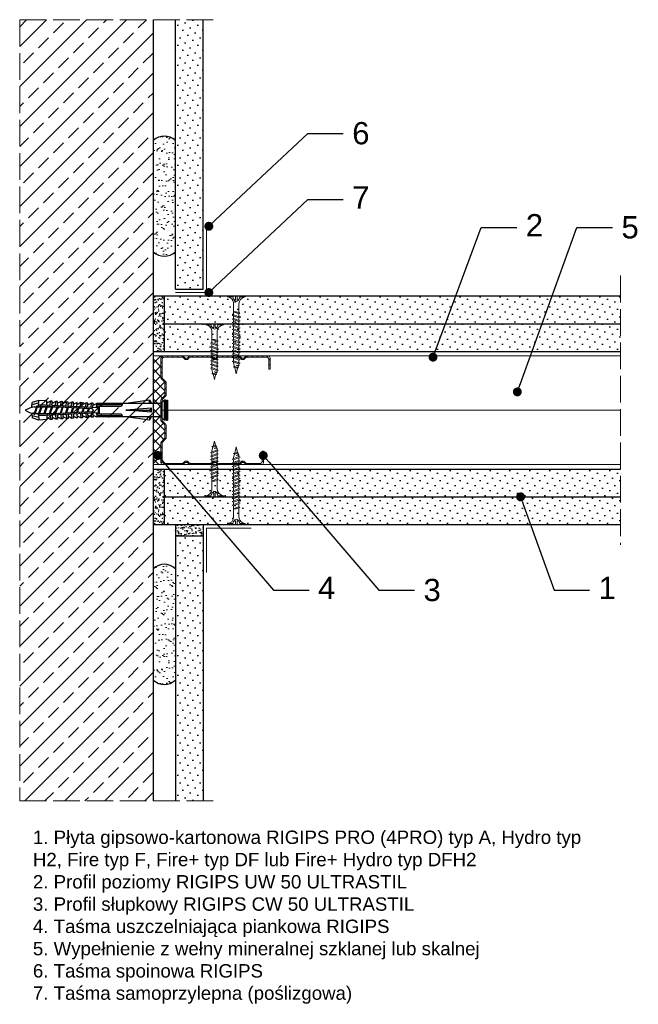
# Model space of a CAD drawing. Header units: millimetres. Extents: x 1525 to 3086, y 549 to 1600.
# Tile 1 of 6: x 1525 to 1803, y 553 to 995. Entities that reach past the tile are written whole.
import ezdxf
from ezdxf import colors
from ezdxf.entities.mleader import LeaderData, LeaderLine
from ezdxf.math import Vec2, Vec3

# ---------------------------------------------------------------- set-up
doc = ezdxf.new("R2010")
doc.units = ezdxf.units.MM
doc.linetypes.add('ACAD_ISO02W100', pattern=[15, 12, -3])
for name, color, linetype, lineweight in [('_ISOVER WELNA', 7, 'BATTING', 9), ('_RIGIPS AKCESORIA', 7, 'Continuous', 18), ('_RIGIPS G-K', 7, 'Continuous', 25), ('_RIGIPS PROFIL', 7, 'Continuous', 18), ('KRESKOWANIE', 7, 'Continuous', 9), ('OPISY', 7, 'Continuous', 9), ('PRZERYWANA', 7, 'ACAD_ISO02W100', 9)]:
    doc.layers.add(name, color=color, linetype=linetype, lineweight=lineweight)
doc.styles.get("Standard").update_dxf_attribs({"font": 'arial.ttf'})
doc.linetypes.add('BATTING', pattern='A,0.00254,-2.54,[134,ltypeshp.shx,S=2.54,R=0,X=-2.54,Y=0],-5.08,[134,ltypeshp.shx,S=2.54,R=180,X=2.54,Y=0],-2.54', length=10.16254)
pattern_1 = [(225, (0, -219.032), (1.122532, -3.367596), [0, -3.175])]
pattern_2 = [(225, (0, -220.832), (1.122532, -3.367596), [0, -3.175])]

# ---------------------------------------------------------------- blocks, each defined once
blk = doc.blocks.new('TN 25')
at = {"layer": '_RIGIPS AKCESORIA'}
for p, q in [((0, -0.84), (0, 7.16)), ((0, 7.16), (0.46, 7.16)), ((0.46, 4.78), (0, 4.78)), ((0.46, 7.16), (0.46, 4.78)), ((3.02, 4.46), (8.47, 4.46)), ((7.12, 4.46), (7.12, 3.18)), ((8.03, 2.01), (7.12, 4.46)), ((8.47, 4.46), (8.79, 5)), ((9.61, 1.51), (8.47, 4.46)), ((8.79, 5), (9.93, 2.01)), ((9, 4.46), (10.1, 4.46)), ((10.1, 4.46), (10.41, 5)), ((11.23, 1.51), (10.1, 4.46)), ((10.41, 5), (11.56, 2.01)), ((10.62, 4.46), (11.67, 4.46)), ((11.67, 4.46), (11.99, 5)), ((12.81, 1.51), (11.67, 4.46)), ((11.99, 5), (13.14, 2.01)), ((12.2, 4.46), (13.21, 4.46)), ((13.21, 4.46), (13.52, 5)), ((14.34, 1.51), (13.21, 4.46)), ((13.52, 5), (14.67, 2.01)), ((13.73, 4.46), (14.8, 4.46)), ((14.8, 4.46), (15.12, 5)), ((15.94, 1.51), (14.8, 4.46)), ((15.12, 5), (16.26, 2.01)), ((15.33, 4.46), (16.42, 4.46)), ((16.42, 4.46), (16.73, 5)), ((17.55, 1.51), (16.42, 4.46)), ((16.73, 5), (17.88, 2.01)), ((16.94, 4.46), (17.99, 4.46)), ((17.99, 4.46), (18.31, 5)), ((19.13, 1.51), (17.99, 4.46)), ((18.31, 5), (19.45, 2.01)), ((18.52, 4.46), (19.68, 4.46)), ((19.68, 4.46), (20, 5)), ((20.82, 1.51), (19.68, 4.46)), ((20, 5), (21.14, 2.01)), ((20.21, 4.46), (20.7, 4.46)), ((20.7, 4.46), (22.28, 3.98)), ((0, 3.5), (1.77, 3.5)), ((0, 2.83), (1.77, 2.83)), ((0.46, 1.64), (0, 1.64)), ((0.46, -0.84), (0.46, 1.64)), ((1.77, 3.5), (1.77, 4.2)), ((1.77, 2.83), (1.77, 2.18)), ((7.49, 2.01), (3.55, 2.01)), ((7.12, 3.18), (7.65, 1.53)), ((7.65, 1.53), (8.03, 2.01)), ((9.41, 2.01), (8.03, 2.01)), ((9.93, 2.01), (9.61, 1.51)), ((11.04, 2.01), (9.93, 2.01)), ((11.56, 2.01), (11.23, 1.51)), ((12.61, 2.01), (11.56, 2.01)), ((13.14, 2.01), (12.81, 1.51)), ((14.15, 2.01), (13.14, 2.01)), ((14.67, 2.01), (14.34, 1.51)), ((15.74, 2.01), (14.67, 2.01)), ((16.26, 2.01), (15.94, 1.51)), ((17.36, 2.01), (16.26, 2.01)), ((17.88, 2.01), (17.55, 1.51)), ((18.93, 2.01), (17.88, 2.01)), ((19.45, 2.01), (19.13, 1.51)), ((19.45, 2.01), (20.62, 2.01)), ((21.14, 2.01), (20.82, 1.51)), ((21.14, 2.01), (21.81, 2.12)), ((21.85, 1.83), (21.67, 3.28)), ((21.67, 3.28), (22.14, 2.4)), ((22.14, 2.4), (21.85, 1.83)), ((22.7, 2.36), (22.14, 2.4)), ((22.28, 3.98), (22.56, 4.37)), ((22.7, 2.36), (22.28, 3.98)), ((22.56, 4.37), (23.03, 2.71)), ((23.03, 2.71), (22.7, 2.36)), ((22.71, 3.85), (25, 3.24)), ((25, 3.24), (23.03, 2.71)), ((0, -0.84), (0.46, -0.84))]:
    blk.add_line(p, q, dxfattribs=at)
for centre, major_axis, ratio, start_param, end_param in [((3.09, 7.67), (0.17, 3.2), 0.826134, 1.773653, 3.180586), ((-0.04, 0.9), (0, 3.93), 0.848176, -0.720942, -0.151112), ((3.37, -1.57), (0.28, 3.57), 0.832181, 0.035984, 1.430787), ((-2.73, 15.91), (0, 14.76), 0.848176, 3.399396, 3.475072), ((0.59, 4.62), (0, 2.81), 0.848176, 3.475072, 3.862535), ((1.66, 3.18), (0, 0.895), 0.848176, -1.552777, -0.720942), ((1.66, 3.18), (0, 0.895), 0.848176, 3.862535, 4.730408)]:
    blk.add_ellipse(centre, major_axis=major_axis, ratio=ratio, start_param=start_param, end_param=end_param, dxfattribs=at)
blk = doc.blocks.new('TN 35')
at = {"layer": '_RIGIPS AKCESORIA'}
for p, q in [((0, -0.84), (0, 7.16)), ((0, 7.16), (0.46, 7.16)), ((0.46, 4.78), (0, 4.78)), ((0.46, 7.16), (0.46, 4.78)), ((3.02, 4.46), (8.47, 4.46)), ((7.12, 4.46), (7.12, 3.18)), ((8.03, 2.01), (7.12, 4.46)), ((8.47, 4.46), (8.79, 5)), ((9.61, 1.51), (8.47, 4.46)), ((8.79, 5), (9.93, 2.01)), ((9, 4.46), (10.1, 4.46)), ((10.1, 4.46), (10.41, 5)), ((11.23, 1.51), (10.1, 4.46)), ((10.41, 5), (11.56, 2.01)), ((10.62, 4.46), (11.67, 4.46)), ((11.67, 4.46), (11.99, 5)), ((12.81, 1.51), (11.67, 4.46)), ((11.99, 5), (13.14, 2.01)), ((12.2, 4.46), (13.21, 4.46)), ((13.21, 4.46), (13.52, 5)), ((14.34, 1.51), (13.21, 4.46)), ((13.52, 5), (14.67, 2.01)), ((13.73, 4.46), (14.8, 4.46)), ((14.8, 4.46), (15.12, 5)), ((15.94, 1.51), (14.8, 4.46)), ((15.12, 5), (16.26, 2.01)), ((15.33, 4.46), (16.42, 4.46)), ((16.42, 4.46), (16.73, 5)), ((17.55, 1.51), (16.42, 4.46)), ((16.73, 5), (17.88, 2.01)), ((16.94, 4.46), (17.99, 4.46)), ((17.99, 4.46), (18.31, 5)), ((19.13, 1.51), (17.99, 4.46)), ((18.31, 5), (19.45, 2.01)), ((18.52, 4.46), (19.57, 4.46)), ((19.57, 4.46), (19.88, 5)), ((20.7, 1.51), (19.57, 4.46)), ((19.88, 5), (21.03, 2.01)), ((20.09, 4.46), (21.14, 4.46)), ((21.14, 4.46), (21.46, 5)), ((22.28, 1.51), (21.14, 4.46)), ((21.46, 5), (22.6, 2.01)), ((21.67, 4.46), (22.72, 4.46)), ((22.72, 4.46), (23.03, 5)), ((23.85, 1.51), (22.72, 4.46)), ((23.03, 5), (24.18, 2.01)), ((23.24, 4.46), (24.29, 4.46)), ((24.29, 4.46), (24.61, 5)), ((25.43, 1.51), (24.29, 4.46)), ((24.61, 5), (25.75, 2.01)), ((24.81, 4.46), (25.87, 4.46)), ((25.87, 4.46), (26.18, 5)), ((27, 1.51), (25.87, 4.46)), ((26.18, 5), (27.33, 2.01)), ((26.39, 4.46), (27.44, 4.46)), ((27.44, 4.46), (27.76, 5)), ((28.58, 1.51), (27.44, 4.46)), ((27.76, 5), (28.9, 2.01)), ((27.96, 4.46), (29.13, 4.46)), ((29.13, 4.46), (29.45, 5)), ((30.27, 1.51), (29.13, 4.46)), ((29.45, 5), (30.59, 2.01)), ((29.65, 4.46), (30.15, 4.46)), ((30.15, 4.46), (31.73, 3.98)), ((0, 3.5), (1.77, 3.5)), ((0, 2.83), (1.77, 2.83)), ((0.46, 1.64), (0, 1.64)), ((0.46, -0.84), (0.46, 1.64)), ((1.77, 3.5), (1.77, 4.2)), ((1.77, 2.83), (1.77, 2.18)), ((7.49, 2.01), (3.55, 2.01)), ((7.12, 3.18), (7.65, 1.53)), ((7.65, 1.53), (8.03, 2.01)), ((9.41, 2.01), (8.03, 2.01)), ((9.93, 2.01), (9.61, 1.51)), ((11.04, 2.01), (9.93, 2.01)), ((11.56, 2.01), (11.23, 1.51)), ((12.61, 2.01), (11.56, 2.01)), ((13.14, 2.01), (12.81, 1.51)), ((14.15, 2.01), (13.14, 2.01)), ((14.67, 2.01), (14.34, 1.51)), ((15.74, 2.01), (14.67, 2.01)), ((16.26, 2.01), (15.94, 1.51)), ((17.36, 2.01), (16.26, 2.01)), ((17.88, 2.01), (17.55, 1.51)), ((18.93, 2.01), (17.84, 2.01)), ((19.45, 2.01), (19.13, 1.51)), ((20.51, 2.01), (19.41, 2.01)), ((21.03, 2.01), (20.7, 1.51)), ((22.08, 2.01), (20.99, 2.01)), ((22.6, 2.01), (22.28, 1.51)), ((23.66, 2.01), (22.56, 2.01)), ((24.18, 2.01), (23.85, 1.51)), ((25.23, 2.01), (24.14, 2.01)), ((25.75, 2.01), (25.43, 1.51)), ((26.81, 2.01), (25.71, 2.01)), ((27.33, 2.01), (27, 1.51)), ((28.38, 2.01), (27.33, 2.01)), ((28.9, 2.01), (28.58, 1.51)), ((28.9, 2.01), (30.07, 2.01)), ((30.59, 2.01), (30.27, 1.51)), ((30.59, 2.01), (31.26, 2.12)), ((31.3, 1.83), (31.12, 3.28)), ((31.12, 3.28), (31.59, 2.4)), ((31.59, 2.4), (31.3, 1.83)), ((32.15, 2.36), (31.59, 2.4)), ((31.73, 3.98), (32.01, 4.37)), ((32.15, 2.36), (31.73, 3.98)), ((32.01, 4.37), (32.48, 2.71)), ((32.48, 2.71), (32.15, 2.36)), ((32.16, 3.85), (35, 3.24)), ((35, 3.24), (32.48, 2.71)), ((0, -0.84), (0.46, -0.84))]:
    blk.add_line(p, q, dxfattribs=at)
for centre, major_axis, ratio, start_param, end_param in [((3.09, 7.67), (0.17, 3.2), 0.826134, 1.773653, 3.180586), ((-0.04, 0.9), (0, 3.93), 0.848176, -0.720942, -0.151112), ((3.37, -1.57), (0.28, 3.57), 0.832181, 0.035984, 1.430787), ((-2.73, 15.91), (0, 14.76), 0.848176, 3.399396, 3.475072), ((0.59, 4.62), (0, 2.81), 0.848176, 3.475072, 3.862535), ((1.66, 3.18), (0, 0.895), 0.848176, -1.552777, -0.720942), ((1.66, 3.18), (0, 0.895), 0.848176, 3.862535, 4.730408)]:
    blk.add_ellipse(centre, major_axis=major_axis, ratio=ratio, start_param=start_param, end_param=end_param, dxfattribs=at)
blk = doc.blocks.new('CW 50 ULTRASTIL')
h = blk.add_hatch()
h.set_pattern_fill('ANSI31', color=256, scale=0.5, style=0)
h.paths.add_polyline_path([(28.56, 40.65, -0.198912), (28.71, 41), (30.21, 42.51, 0.198912), (30.36, 42.86), (30.36, 48.45, 0.198912), (30.21, 48.8), (28.71, 50.31, -0.198912), (28.56, 50.66), (28.56, 59.85, -0.198912), (28.71, 60.2), (30.21, 61.71, 0.198912), (30.36, 62.06), (30.36, 67.65, 0.198912), (30.21, 68), (28.71, 69.51, -0.198912), (28.56, 69.86), (28.56, 78.31, -0.414214), (29.36, 79.11), (37.68, 79.11, -0.198912), (38.04, 78.96), (38.74, 78.25, 0.198912), (39.1, 78.11), (39.68, 78.11, 0.198912), (40.04, 78.25), (40.74, 78.96, -0.198912), (41.1, 79.11), (50.38, 79.11, -0.198912), (50.74, 78.96), (51.44, 78.25, 0.198912), (51.8, 78.11), (52.38, 78.11, 0.198912), (52.74, 78.25), (53.44, 78.96, -0.198912), (53.8, 79.11), (63.08, 79.11, -0.198912), (63.44, 78.96), (64.14, 78.25, 0.198912), (64.5, 78.11), (65.08, 78.11, 0.198912), (65.44, 78.25), (66.14, 78.96, -0.198912), (66.5, 79.11), (75.66, 79.11, -0.414214), (76.46, 78.31), (76.46, 73.66), (77.01, 73.66), (77.01, 78.86, 0.414214), (76.21, 79.66), (66.5, 79.66, 0.198912), (66.14, 79.51), (65.44, 78.8, -0.198912), (65.08, 78.66), (64.5, 78.66, -0.198912), (64.14, 78.8), (63.44, 79.51, 0.198912), (63.08, 79.66), (53.8, 79.66, 0.198912), (53.44, 79.51), (52.74, 78.8, -0.198912), (52.38, 78.66), (51.8, 78.66, -0.198912), (51.44, 78.8), (50.74, 79.51, 0.198912), (50.38, 79.66), (41.1, 79.66, 0.198912), (40.74, 79.51), (40.04, 78.8, -0.198912), (39.68, 78.66), (39.1, 78.66, -0.198912), (38.74, 78.8), (38.04, 79.51, 0.198912), (37.68, 79.66), (28.81, 79.66, 0.414214), (28.01, 78.86), (28.01, 69.86, 0.198912), (28.16, 69.51), (29.66, 68, -0.198912), (29.81, 67.65), (29.81, 62.06, -0.198912), (29.66, 61.71), (28.16, 60.2, 0.198912), (28.01, 59.85), (28.01, 50.66, 0.198912), (28.16, 50.31), (29.66, 48.8, -0.198912), (29.81, 48.45), (29.81, 42.86, -0.198912), (29.66, 42.51), (28.16, 41, 0.198912), (28.01, 40.65), (28.01, 31.66, 0.414214), (28.81, 30.86), (37.68, 30.86, 0.198912), (38.04, 31), (38.74, 31.71, -0.198912), (39.1, 31.86), (39.68, 31.86, -0.198912), (40.04, 31.71), (40.74, 31, 0.198912), (41.1, 30.86), (50.38, 30.86, 0.198912), (50.74, 31), (51.44, 31.71, -0.198912), (51.8, 31.86), (52.38, 31.86, -0.198912), (52.74, 31.71), (53.44, 31, 0.198912), (53.8, 30.86), (63.08, 30.86, 0.198912), (63.44, 31), (64.14, 31.71, -0.198912), (64.5, 31.86), (65.08, 31.86, -0.198912), (65.44, 31.71), (66.14, 31, 0.198912), (66.5, 30.86), (73.21, 30.86, 0.414214), (74.01, 31.66), (74.01, 36.86), (73.46, 36.86), (73.46, 32.21, -0.414214), (72.66, 31.41), (66.5, 31.41, -0.198912), (66.14, 31.55), (65.44, 32.26, 0.198912), (65.08, 32.41), (64.5, 32.41, 0.198912), (64.14, 32.26), (63.44, 31.55, -0.198912), (63.08, 31.41), (53.8, 31.41, -0.198912), (53.44, 31.55), (52.74, 32.26, 0.198912), (52.38, 32.41), (51.8, 32.41, 0.198912), (51.44, 32.26), (50.74, 31.55, -0.198912), (50.38, 31.41), (41.1, 31.41, -0.198912), (40.74, 31.55), (40.04, 32.26, 0.198912), (39.68, 32.41), (39.1, 32.41, 0.198912), (38.74, 32.26), (38.04, 31.55, -0.198912), (37.68, 31.41), (29.36, 31.41, -0.414214), (28.56, 32.21)])
at = {"layer": '_RIGIPS PROFIL'}
for p, q in [((37.68, 79.66), (28.81, 79.66)), ((50.38, 79.66), (41.1, 79.66)), ((53.8, 79.66), (63.08, 79.66)), ((76.21, 79.66), (66.5, 79.66)), ((28.01, 78.86), (28.01, 69.86)), ((28.56, 78.31), (28.56, 69.86)), ((37.68, 79.11), (29.36, 79.11)), ((38.04, 79.51), (38.74, 78.8)), ((38.04, 78.96), (38.74, 78.25)), ((39.68, 78.66), (39.1, 78.66)), ((39.68, 78.11), (39.1, 78.11)), ((40.74, 79.51), (40.04, 78.8)), ((40.74, 78.96), (40.04, 78.25)), ((50.38, 79.11), (41.1, 79.11)), ((50.74, 79.51), (51.44, 78.8)), ((50.74, 78.96), (51.44, 78.25)), ((52.38, 78.66), (51.8, 78.66)), ((52.38, 78.11), (51.8, 78.11)), ((53.44, 79.51), (52.74, 78.8)), ((53.44, 78.96), (52.74, 78.25)), ((53.8, 79.11), (63.08, 79.11)), ((63.44, 79.51), (64.14, 78.8)), ((63.44, 78.96), (64.14, 78.25)), ((65.08, 78.66), (64.5, 78.66)), ((65.08, 78.11), (64.5, 78.11)), ((66.14, 79.51), (65.44, 78.8)), ((66.14, 78.96), (65.44, 78.25)), ((75.66, 79.11), (66.5, 79.11)), ((76.46, 73.66), (76.46, 78.31)), ((77.01, 73.66), (77.01, 78.86)), ((76.46, 73.66), (77.01, 73.66)), ((29.66, 68), (28.16, 69.51)), ((30.21, 68), (28.71, 69.51)), ((29.81, 67.65), (29.81, 62.06)), ((30.36, 67.65), (30.36, 62.06)), ((28.01, 59.85), (28.01, 50.66)), ((29.66, 61.71), (28.16, 60.2)), ((28.56, 59.85), (28.56, 50.66)), ((30.21, 61.71), (28.71, 60.2)), ((29.66, 48.8), (28.16, 50.31)), ((30.21, 48.8), (28.71, 50.31)), ((29.81, 42.86), (29.81, 48.45)), ((30.36, 42.86), (30.36, 48.45)), ((28.01, 31.66), (28.01, 40.65)), ((29.66, 42.51), (28.16, 41)), ((28.56, 32.21), (28.56, 40.65)), ((30.21, 42.51), (28.71, 41)), ((73.46, 36.86), (73.46, 32.21)), ((73.46, 36.86), (74.01, 36.86)), ((74.01, 36.86), (74.01, 31.66)), ((37.68, 31.41), (29.36, 31.41)), ((38.04, 31.55), (38.74, 32.26)), ((38.04, 31), (38.74, 31.71)), ((39.68, 32.41), (39.1, 32.41)), ((39.68, 31.86), (39.1, 31.86)), ((40.74, 31.55), (40.04, 32.26)), ((40.74, 31), (40.04, 31.71)), ((50.38, 31.41), (41.1, 31.41)), ((50.74, 31.55), (51.44, 32.26)), ((50.74, 31), (51.44, 31.71)), ((52.38, 32.41), (51.8, 32.41)), ((52.38, 31.86), (51.8, 31.86)), ((53.44, 31.55), (52.74, 32.26)), ((53.44, 31), (52.74, 31.71)), ((53.8, 31.41), (63.08, 31.41)), ((63.44, 31.55), (64.14, 32.26)), ((63.44, 31), (64.14, 31.71)), ((65.08, 32.41), (64.5, 32.41)), ((65.08, 31.86), (64.5, 31.86)), ((66.14, 31.55), (65.44, 32.26)), ((66.14, 31), (65.44, 31.71)), ((72.66, 31.41), (66.5, 31.41)), ((37.68, 30.86), (28.81, 30.86)), ((50.38, 30.86), (41.1, 30.86)), ((53.8, 30.86), (63.08, 30.86)), ((73.21, 30.86), (66.5, 30.86))]:
    blk.add_line(p, q, dxfattribs=at)
for centre, radius, start, end in [((28.81, 78.86), 0.8, 90, 180), ((37.68, 79.16), 0.5, 45, 90), ((41.1, 79.16), 0.5, 90, 135), ((50.38, 79.16), 0.5, 45, 90), ((53.8, 79.16), 0.5, 90, 135), ((63.08, 79.16), 0.5, 45, 90), ((66.5, 79.16), 0.5, 90, 135), ((76.21, 78.86), 0.8, 0, 90), ((29.36, 78.31), 0.8, 90, 180), ((37.68, 78.61), 0.5, 45, 90), ((39.1, 79.16), 0.5, 225, 270), ((39.1, 78.61), 0.5, 225, 270), ((39.68, 79.16), 0.5, 270, 315), ((39.68, 78.61), 0.5, 270, 315), ((41.1, 78.61), 0.5, 90, 135), ((50.38, 78.61), 0.5, 45, 90), ((51.8, 79.16), 0.5, 225, 270), ((51.8, 78.61), 0.5, 225, 270), ((52.38, 79.16), 0.5, 270, 315), ((52.38, 78.61), 0.5, 270, 315), ((53.8, 78.61), 0.5, 90, 135), ((63.08, 78.61), 0.5, 45, 90), ((64.5, 79.16), 0.5, 225, 270), ((64.5, 78.61), 0.5, 225, 270), ((65.08, 79.16), 0.5, 270, 315), ((65.08, 78.61), 0.5, 270, 315), ((66.5, 78.61), 0.5, 90, 135), ((75.66, 78.31), 0.8, 0, 90), ((28.51, 69.86), 0.5, 180, 225), ((29.06, 69.86), 0.5, 180, 225), ((29.31, 67.65), 0.5, 0, 45), ((29.86, 67.65), 0.5, 0, 45), ((29.31, 62.06), 0.5, 315, 0), ((29.86, 62.06), 0.5, 315, 0), ((28.51, 59.85), 0.5, 135, 180), ((29.06, 59.85), 0.5, 135, 180), ((28.51, 50.66), 0.5, 180, 225), ((29.06, 50.66), 0.5, 180, 225), ((29.31, 48.45), 0.5, 0, 45), ((29.86, 48.45), 0.5, 0, 45), ((28.51, 40.65), 0.5, 135, 180), ((29.06, 40.65), 0.5, 135, 180), ((29.31, 42.86), 0.5, 315, 0), ((29.86, 42.86), 0.5, 315, 0), ((28.81, 31.66), 0.8, 180, 270), ((29.36, 32.21), 0.8, 180, 270), ((37.68, 31.91), 0.5, 270, 315), ((37.68, 31.36), 0.5, 270, 315), ((39.1, 31.91), 0.5, 90, 135), ((39.1, 31.36), 0.5, 90, 135), ((39.68, 31.91), 0.5, 45, 90), ((39.68, 31.36), 0.5, 45, 90), ((41.1, 31.91), 0.5, 225, 270), ((41.1, 31.36), 0.5, 225, 270), ((50.38, 31.91), 0.5, 270, 315), ((50.38, 31.36), 0.5, 270, 315), ((51.8, 31.91), 0.5, 90, 135), ((51.8, 31.36), 0.5, 90, 135), ((52.38, 31.91), 0.5, 45, 90), ((52.38, 31.36), 0.5, 45, 90), ((53.8, 31.91), 0.5, 225, 270), ((53.8, 31.36), 0.5, 225, 270), ((63.08, 31.91), 0.5, 270, 315), ((63.08, 31.36), 0.5, 270, 315), ((64.5, 31.91), 0.5, 90, 135), ((64.5, 31.36), 0.5, 90, 135), ((65.08, 31.91), 0.5, 45, 90), ((65.08, 31.36), 0.5, 45, 90), ((66.5, 31.91), 0.5, 225, 270), ((66.5, 31.36), 0.5, 225, 270), ((72.66, 32.21), 0.8, 270, 0), ((73.21, 31.66), 0.8, 270, 0)]:
    blk.add_arc(centre, radius, start, end, dxfattribs=at)
blk = doc.blocks.new('kolek rozprezny komplet 60')
for p, q in [((390.66, 217.01), (390.76, 218.91)), ((393.15, 216.88), (390.66, 217.01)), ((393.75, 218.75), (390.71, 217.96)), ((393.81, 219.85), (390.76, 218.91)), ((391.67, 216.95), (392.67, 216.95)), ((392.67, 216.95), (391.67, 213.95)), ((392.67, 216.95), (392.07, 213.95)), ((393.07, 216.95), (392.07, 213.95)), ((392.67, 216.95), (393.04, 217.45)), ((393.07, 216.95), (393.04, 217.45)), ((393.07, 216.95), (394.67, 216.95)), ((394.67, 216.95), (393.67, 213.95)), ((393.68, 217.35), (393.81, 219.85)), ((417.38, 216.11), (393.68, 217.35)), ((420.47, 216.55), (393.71, 217.95)), ((397.41, 219.66), (393.81, 219.85)), ((394.67, 216.95), (394.07, 213.95)), ((395.07, 216.95), (394.07, 213.95)), ((394.67, 216.95), (394.92, 217.29)), ((395.07, 216.95), (395.05, 217.28)), ((395.07, 216.95), (397.07, 216.95)), ((397.07, 216.95), (396.07, 213.95)), ((397.07, 216.95), (396.47, 213.95)), ((397.47, 216.95), (396.47, 213.95)), ((397.07, 216.95), (397.23, 217.17)), ((397.31, 217.76), (397.41, 219.66)), ((397.47, 216.95), (397.46, 217.16)), ((397.47, 216.95), (399.47, 216.95)), ((397.67, 217.14), (397.71, 217.74)), ((399, 219.58), (397.82, 218.98)), ((398.47, 217.1), (398.5, 217.7)), ((399.47, 216.95), (398.47, 213.95)), ((399.47, 216.95), (398.87, 213.95)), ((399.87, 216.95), (398.87, 213.95)), ((398.9, 217.68), (399, 219.58)), ((399.8, 219.54), (399, 219.58)), ((399.47, 216.95), (399.55, 217.05)), ((399.7, 217.64), (399.8, 219.54)), ((399.87, 216.95), (399.87, 217.03)), ((399.87, 216.95), (401.38, 216.95)), ((400.07, 217.02), (400.1, 217.62)), ((401.4, 219.45), (400.22, 218.85)), ((400.87, 216.98), (400.9, 217.58)), ((401.87, 216.92), (400.87, 213.95)), ((401.87, 216.92), (401.27, 213.95)), ((402.26, 216.9), (401.27, 213.95)), ((401.3, 217.56), (401.4, 219.45)), ((402.2, 219.41), (401.4, 219.45)), ((402.1, 217.51), (402.2, 219.41)), ((402.47, 216.89), (402.5, 217.49)), ((403.8, 219.33), (402.61, 218.72)), ((403.27, 216.85), (403.3, 217.45)), ((404.22, 216.8), (403.31, 214.05)), ((403.7, 217.43), (403.8, 219.33)), ((404.24, 216.8), (403.7, 214.07)), ((404.6, 219.29), (403.8, 219.33)), ((404.5, 217.39), (404.6, 219.29)), ((404.86, 216.77), (404.9, 217.37)), ((406.19, 219.2), (405.01, 218.6)), ((405.66, 216.73), (405.69, 217.32)), ((406.09, 217.3), (406.19, 219.2)), ((406.99, 219.16), (406.19, 219.2)), ((406.89, 217.26), (406.99, 219.16)), ((407.26, 216.64), (407.29, 217.24)), ((408.59, 219.08), (407.41, 218.47)), ((408.06, 216.6), (408.09, 217.2)), ((408.49, 217.18), (408.59, 219.08)), ((409.39, 219.03), (408.59, 219.08)), ((409.29, 217.14), (409.39, 219.03)), ((409.66, 216.52), (409.69, 217.12)), ((410.99, 218.95), (409.8, 218.35)), ((410.46, 216.47), (410.49, 217.07)), ((410.89, 217.05), (410.99, 218.95)), ((412.59, 218.87), (411.4, 218.26)), ((412.05, 216.39), (412.09, 216.99)), ((412.49, 216.97), (412.59, 218.87)), ((413.38, 218.82), (412.59, 218.87)), ((412.85, 216.35), (412.89, 216.95)), ((413.28, 216.93), (413.38, 218.82)), ((414.98, 218.74), (413.8, 218.14)), ((414.45, 216.27), (414.48, 216.86)), ((414.88, 216.84), (414.98, 218.74)), ((415.78, 218.7), (414.98, 218.74)), ((415.25, 216.22), (415.28, 216.82)), ((415.68, 216.8), (415.78, 218.7)), ((417.38, 218.62), (416.2, 218.01)), ((417.28, 216.72), (417.38, 218.62)), ((418.18, 218.57), (417.38, 218.62)), ((418.08, 216.68), (418.18, 218.57)), ((419.78, 218.49), (418.59, 217.89)), ((419.68, 216.59), (419.78, 218.49)), ((430.17, 217.15), (419.71, 217.15)), ((431.37, 217.95), (419.75, 217.95)), ((448.67, 218.45), (419.77, 218.45)), ((420.47, 217.15), (420.47, 213.75)), ((420.67, 217.15), (420.67, 213.75)), ((420.87, 217.15), (420.87, 213.75)), ((443.47, 219.95), (432.8, 218.45)), ((443.47, 218.45), (443.47, 219.95)), ((443.47, 219.95), (444.34, 218.45)), ((450.17, 219.95), (448.67, 218.45)), ((448.67, 218.45), (448.67, 212.45)), ((448.67, 216.95), (448.67, 213.95)), ((450.17, 219.95), (450.17, 210.95)), ((450.67, 219.95), (450.17, 219.95)), ((450.67, 219.95), (450.67, 210.95)), ((450.67, 219.35), (451.17, 219.95)), ((451.17, 219.95), (451.67, 219.95)), ((451.17, 219.95), (451.17, 210.95)), ((451.67, 219.95), (451.67, 210.95)), ((393.15, 214.02), (390.66, 213.89)), ((390.66, 213.89), (390.76, 211.99)), ((393.75, 212.15), (390.71, 212.94)), ((391.67, 213.95), (391.71, 213.45)), ((391.71, 213.45), (392.07, 213.95)), ((392.07, 213.95), (393.67, 213.95)), ((393.67, 213.95), (393.7, 213.55)), ((417.38, 214.79), (393.68, 213.55)), ((393.68, 213.55), (393.81, 211.05)), ((420.47, 214.35), (393.71, 212.95)), ((393.78, 213.55), (394.07, 213.95)), ((394.07, 213.95), (396.07, 213.95)), ((396.07, 213.95), (396.09, 213.67)), ((396.28, 213.68), (396.47, 213.95)), ((396.47, 213.95), (398.47, 213.95)), ((397.31, 213.14), (397.41, 211.24)), ((397.67, 213.76), (397.71, 213.16)), ((398.47, 213.95), (398.48, 213.8)), ((398.47, 213.8), (398.5, 213.2)), ((398.77, 213.81), (398.87, 213.95)), ((398.87, 213.95), (400.87, 213.95)), ((398.9, 213.22), (399, 211.32)), ((399.7, 213.26), (399.8, 211.36)), ((400.07, 213.88), (400.1, 213.28)), ((400.87, 213.95), (400.88, 213.92)), ((400.87, 213.92), (400.9, 213.32)), ((401.27, 213.95), (401.38, 213.95)), ((401.27, 213.94), (401.27, 213.95)), ((401.3, 213.35), (401.4, 211.45)), ((402.1, 213.39), (402.2, 211.49)), ((402.47, 214.01), (402.5, 213.41)), ((403.27, 214.05), (403.3, 213.45)), ((403.7, 213.47), (403.8, 211.57)), ((404.62, 216.78), (403.72, 214.07)), ((404.5, 213.51), (404.6, 211.62)), ((404.86, 214.13), (404.9, 213.53)), ((405.66, 214.17), (405.69, 213.58)), ((406.58, 216.68), (405.75, 214.18)), ((406.09, 213.6), (406.19, 211.7)), ((406.62, 216.68), (406.12, 214.2)), ((406.98, 216.66), (406.16, 214.2)), ((406.89, 213.64), (406.99, 211.74)), ((407.26, 214.26), (407.29, 213.66)), ((408.59, 211.82), (407.41, 212.43)), ((408.06, 214.3), (408.09, 213.7)), ((408.94, 216.55), (408.19, 214.31)), ((408.49, 213.72), (408.59, 211.82)), ((408.99, 216.55), (408.55, 214.33)), ((409.34, 216.53), (408.6, 214.33)), ((409.29, 213.76), (409.39, 211.87)), ((409.66, 214.38), (409.69, 213.79)), ((410.99, 211.95), (409.8, 212.55)), ((410.46, 214.43), (410.49, 213.83)), ((411.3, 216.43), (410.64, 214.44)), ((410.89, 213.85), (410.99, 211.95)), ((411.37, 216.43), (410.98, 214.45)), ((411.69, 216.41), (411.04, 214.46)), ((412.59, 212.03), (411.4, 212.64)), ((412.05, 214.51), (412.09, 213.91)), ((412.49, 213.93), (412.59, 212.03)), ((412.85, 214.55), (412.89, 213.95)), ((413.66, 216.31), (413.08, 214.56)), ((413.28, 213.97), (413.38, 212.08)), ((413.75, 216.3), (413.4, 214.58)), ((414.05, 216.29), (413.49, 214.58)), ((414.98, 212.16), (413.8, 212.76)), ((414.45, 214.64), (414.48, 214.04)), ((414.88, 214.06), (414.98, 212.16)), ((415.25, 214.68), (415.28, 214.08)), ((416.02, 216.18), (415.52, 214.69)), ((415.68, 214.1), (415.78, 212.2)), ((416.12, 216.18), (415.83, 214.71)), ((416.41, 216.16), (415.93, 214.71)), ((417.38, 212.29), (416.2, 212.89)), ((417.28, 214.18), (417.38, 212.29)), ((418.22, 215.58), (418.01, 214.95)), ((418.08, 214.22), (418.18, 212.33)), ((419.78, 212.41), (418.59, 213.01)), ((419.68, 214.31), (419.78, 212.41)), ((430.17, 213.75), (419.71, 213.75)), ((431.37, 212.95), (419.75, 212.95)), ((448.67, 212.45), (419.77, 212.45)), ((444.34, 216.37), (432.8, 215.45)), ((432.8, 215.45), (443.47, 215.45)), ((444.34, 214.53), (432.8, 215.45)), ((443.47, 210.95), (432.8, 212.45)), ((444.34, 216.37), (443.47, 215.45)), ((444.34, 214.53), (443.47, 215.45)), ((443.47, 212.45), (443.47, 210.95)), ((443.47, 210.95), (444.34, 212.45)), ((444.34, 214.53), (444.34, 216.37)), ((450.17, 210.95), (448.67, 212.45)), ((393.81, 211.05), (390.76, 211.99)), ((397.41, 211.24), (393.81, 211.05)), ((399, 211.32), (397.82, 211.93)), ((399.8, 211.36), (399, 211.32)), ((401.4, 211.45), (400.22, 212.05)), ((402.2, 211.49), (401.4, 211.45)), ((403.8, 211.57), (402.61, 212.18)), ((404.6, 211.62), (403.8, 211.57)), ((406.19, 211.7), (405.01, 212.3)), ((406.99, 211.74), (406.19, 211.7)), ((409.39, 211.87), (408.59, 211.82)), ((413.38, 212.08), (412.59, 212.03)), ((415.78, 212.2), (414.98, 212.16)), ((418.18, 212.33), (417.38, 212.29)), ((450.67, 210.95), (450.17, 210.95)), ((450.67, 211.55), (451.17, 210.95)), ((451.17, 210.95), (451.67, 210.95))]:
    blk.add_line(p, q)
for centre, radius, start, end in [((393.41, 206.24), 10.85, 99.2038, 121.9083), ((393.65, 216.85), 0.5, 87, 177), ((397.68, 219.24), 0.3, 177, 297), ((400.08, 219.12), 0.3, 177, 297), ((402.48, 218.99), 0.3, 177, 297), ((404.87, 218.87), 0.3, 177, 297), ((407.27, 218.74), 0.3, 177, 297), ((409.67, 218.61), 0.3, 177, 297), ((411.27, 218.53), 0.3, 177, 297), ((413.66, 218.41), 0.3, 177, 297), ((416.06, 218.28), 0.3, 177, 297), ((418.46, 218.15), 0.3, 177, 297), ((422.67, 216.95), 1, 90, 168.463), ((430.17, 218.45), 1.3, 270, 0), ((393.41, 224.66), 10.85, 238.0917, 260.7962), ((393.65, 214.05), 0.5, 183, 273), ((407.27, 212.16), 0.3, 63, 183), ((409.67, 212.29), 0.3, 63, 183), ((411.27, 212.37), 0.3, 63, 183), ((413.66, 212.5), 0.3, 63, 183), ((416.06, 212.62), 0.3, 63, 183), ((417.55, 215.45), 0.682, 255.8604, 104.1386), ((418.46, 212.75), 0.3, 63, 183), ((422.67, 213.95), 1, 191.537, 270), ((430.17, 212.45), 1.3, 0, 90), ((397.68, 211.66), 0.3, 63, 183), ((400.08, 211.78), 0.3, 63, 183), ((402.48, 211.91), 0.3, 63, 183), ((404.87, 212.03), 0.3, 63, 183)]:
    blk.add_arc(centre, radius, start, end)
blk = doc.blocks.new('_Dot')
at = {"color": 0, "linetype": 'ByBlock', "lineweight": -2}
blk.add_line((-0.5, 0), (-1, 0), dxfattribs=at)
at = {"color": 0, "linetype": 'ByBlock', "const_width": 0.5}
blk.add_lwpolyline([(-0.25, 0, 1), (0.25, 0, 1)], format="xyb", close=True, dxfattribs=at)

msp = doc.modelspace()

# ---------------------------------------------------------------- hatches: boundary and pattern name
at = {"layer": '_RIGIPS AKCESORIA'}
h = msp.add_hatch(dxfattribs=at)
h.set_pattern_fill('ANSI37', color=256, style=0)
h.set_pattern_definition([(45, (-10, -219.932), (-2.245064, 2.245064), []), (135, (-10, -219.932), (-2.245064, -2.245064), [])])
h.paths.add_polyline_path([(1588.7, 824.54, -0.198912), (1588.85, 824.9), (1590.36, 826.41, 0.198912), (1590.5, 826.76), (1590.5, 832.34, 0.198912), (1590.36, 832.7), (1588.85, 834.21, -0.198912), (1588.7, 834.56), (1588.7, 843.55, -0.414214), (1589.5, 844.35), (1585.2, 844.35), (1585.2, 795.55), (1589.5, 795.55, -0.414214), (1588.7, 796.35), (1588.7, 805.34, -0.198912), (1588.85, 805.7), (1590.36, 807.21, 0.198912), (1590.5, 807.56), (1590.5, 813.14, 0.198912), (1590.36, 813.5), (1588.85, 815.01, -0.198912), (1588.7, 815.36)])
at = {"layer": '_RIGIPS G-K'}
h = msp.add_hatch(dxfattribs=at)
h.set_pattern_fill('DOTS', color=256, scale=2, angle=225, style=0)
h.set_pattern_definition([(135, (0, 2256.903), (1.122532, 3.367596), [0, -3.175])])
h.paths.add_polyline_path([(1607.7, 995.45), (1595.2, 995.45), (1595.2, 874.35), (1607.7, 874.35)])
h = msp.add_hatch(dxfattribs=at)
h.set_pattern_fill('AR-SAND', color=256, scale=0.05, style=0)
h.set_pattern_definition([(37.5, (-429.3334, -244.032), (-0.0800016, 2.4470662), [0, -1.9304, 0, -2.159, 0, -2.06375]), (7.5, (-429.3334, -244.032), (2.2476164, 3.5841255), [0, -1.0414, 0, -1.7399, 0, -0.66675]), (327.5, (-430.8955, -244.032), (3.9549619, 0.007186), [0, -0.635, 0, -2.286, 0, -2.9845]), (317.5, (-430.8955, -244.032), (3.8177823, 1.1146466), [0, -0.3175, 0, -1.4986, 0, -1.7145])])
h.paths.add_polyline_path([(1590.2, 871.35), (1585.2, 871.35), (1585.2, 846.35), (1590.2, 846.35)])
h = msp.add_hatch(dxfattribs=at)
h.set_pattern_fill('DOTS', color=256, scale=2, angle=225, style=0)
h.set_pattern_definition(pattern_1)
h.paths.add_polyline_path([(1795.2, 871.35), (1590.2, 871.35), (1590.2, 858.85), (1795.2, 858.85)])
h = msp.add_hatch(dxfattribs=at)
h.set_pattern_fill('DOTS', color=256, scale=2, angle=225, style=0)
h.set_pattern_definition(pattern_1)
h.paths.add_polyline_path([(1795.2, 858.85), (1590.2, 858.85), (1590.2, 846.35), (1795.2, 846.35)])
h = msp.add_hatch(dxfattribs=at)
h.set_pattern_fill('AR-SAND', color=256, scale=0.05, style=0)
h.set_pattern_definition([(322.5, (-429.3334, 1883.9355), (-0.0800016, -2.4470662), [0, -1.9304, 0, -2.159, 0, -2.06375]), (352.5, (-429.3334, 1883.9355), (2.2476164, -3.5841255), [0, -1.0414, 0, -1.7399, 0, -0.66675]), (32.5, (-430.8955, 1883.9355), (3.9549619, -0.007186), [0, -0.635, 0, -2.286, 0, -2.9845]), (42.5, (-430.8955, 1883.9355), (3.8177823, -1.1146466), [0, -0.3175, 0, -1.4986, 0, -1.7145])])
h.paths.add_polyline_path([(1590.2, 768.55), (1585.2, 768.55), (1585.2, 793.55), (1590.2, 793.55)])
h = msp.add_hatch(dxfattribs=at)
h.set_pattern_fill('DOTS', color=256, scale=2, angle=225, style=0)
h.set_pattern_definition(pattern_2)
h.paths.add_polyline_path([(1795.2, 793.55), (1590.2, 793.55), (1590.2, 781.05), (1795.2, 781.05)])
h = msp.add_hatch(dxfattribs=at)
h.set_pattern_fill('DOTS', color=256, scale=2, angle=225, style=0)
h.set_pattern_definition(pattern_2)
h.paths.add_polyline_path([(1795.2, 781.05), (1590.2, 781.05), (1590.2, 768.55), (1795.2, 768.55)])
h = msp.add_hatch(dxfattribs=at)
h.set_pattern_fill('DOTS', color=256, scale=2, angle=225, style=0)
h.set_pattern_definition([(225, (2e-13, -616.9997), (1.122532, -3.367596), [0, -3.175])])
h.paths.add_polyline_path([(1595.2, 644.45), (1607.7, 644.45), (1607.7, 763.55), (1595.2, 763.55)])
at = {"layer": 'KRESKOWANIE'}
h = msp.add_hatch(dxfattribs=at)
h.set_pattern_fill('ANSI33', color=256, scale=2, angle=180, style=0)
h.set_pattern_definition([(225, (-350, -604.5), (8.980256, -8.980256), []), (225, (-358.98, -604.5), (8.980256, -8.980256), [6.35, -3.175])])
h.paths.add_polyline_path([(1585.2, 995.45), (1525.2, 995.45), (1525.2, 644.45), (1585.2, 644.45)])
h = msp.add_hatch(dxfattribs=at)
h.set_pattern_fill('AR-SAND', color=256, scale=0.1, style=0)
h.set_pattern_definition([(322.5, (0, 2256.903), (-0.160003, -4.894132), [0, -3.8608, 0, -4.318, 0, -4.1275]), (352.5, (0, 2256.903), (4.495233, -7.16825), [0, -2.0828, 0, -3.4798, 0, -1.3335]), (32.5, (-3.124, 2256.903), (7.909924, -0.014372), [0, -1.27, 0, -4.572, 0, -5.969]), (42.5, (-3.124, 2256.903), (7.635565, -2.229293), [0, -0.635, 0, -2.9972, 0, -3.429])])
h.paths.add_polyline_path([(1595.2, 891.15, -0.4), (1585.2, 891.15), (1585.2, 941.15, -0.4), (1595.2, 941.15)])
h = msp.add_hatch(dxfattribs=at)
h.set_pattern_fill('AR-SAND', color=256, scale=0.05, style=0)
h.set_pattern_definition([(37.5, (2e-13, -616.9997), (-0.0800016, 2.4470662), [0, -1.9304, 0, -2.159, 0, -2.06375]), (7.5, (2e-13, -616.9997), (2.2476164, 3.5841255), [0, -1.0414, 0, -1.7399, 0, -0.66675]), (327.5, (-1.562, -616.9997), (3.9549619, 0.007186), [0, -0.635, 0, -2.286, 0, -2.9845]), (317.5, (-1.562, -616.9997), (3.817782, 1.1146466), [0, -0.3175, 0, -1.4986, 0, -1.7145])])
h.paths.add_polyline_path([(1607.7, 768.55), (1595.2, 768.55), (1595.2, 763.55), (1607.7, 763.55)])
h = msp.add_hatch(dxfattribs=at)
h.set_pattern_fill('AR-SAND', color=256, scale=0.1, style=0)
h.set_pattern_definition([(37.5, (2e-13, -616.9997), (-0.160003, 4.894132), [0, -3.8608, 0, -4.318, 0, -4.1275]), (7.5, (2e-13, -616.9997), (4.495233, 7.16825), [0, -2.0828, 0, -3.4798, 0, -1.3335]), (327.5, (-3.124, -616.9997), (7.909924, 0.014372), [0, -1.27, 0, -4.572, 0, -5.969]), (317.5, (-3.124, -617), (7.635565, 2.229293), [0, -0.635, 0, -2.9972, 0, -3.429])])
h.paths.add_polyline_path([(1595.2, 748.75, 0.4), (1585.2, 748.75), (1585.2, 698.75, 0.4), (1595.2, 698.75)])

# ---------------------------------------------------------------- linework, layer by layer
for p, q in [((1585.2, 995.45), (1585.2, 644.45)), ((1595.2, 874.35), (1595.2, 995.45)), ((1607.7, 874.35), (1607.7, 995.45)), ((1595.2, 874.35), (1607.7, 874.35)), ((1595.2, 768.55), (1595.2, 644.45)), ((1607.7, 768.55), (1607.7, 644.45)), ((1595.2, 763.55), (1607.7, 763.55))]:
    msp.add_line(p, q)
at = {"layer": '_ISOVER WELNA', "ltscale": 2.4}
msp.add_line((1795.2, 819.95), (1589.25, 819.95), dxfattribs=at)
at = {"layer": '_RIGIPS AKCESORIA'}
for p, q in [((1609.2, 874.35), (1609.2, 904.35)), ((1595.2, 872.85), (1610.2, 872.85))]:
    msp.add_line(p, q, dxfattribs=at)
msp.add_lwpolyline([(1609.2, 747.05), (1609.2, 767.05), (1629.2, 767.05)], dxfattribs=at)
at = {"layer": '_RIGIPS G-K'}
for p, q in [((1585.2, 871.35), (1795.2, 871.35)), ((1590.2, 871.35), (1590.2, 846.35)), ((1590.2, 858.85), (1795.2, 858.85)), ((1585.2, 846.35), (1795.2, 846.35)), ((1585.2, 793.55), (1795.2, 793.55)), ((1590.2, 793.55), (1590.2, 768.55)), ((1590.2, 781.05), (1795.2, 781.05)), ((1585.2, 768.55), (1795.2, 768.55))]:
    msp.add_line(p, q, dxfattribs=at)
for centre, start, end in [((1590.2, 935.9), 46.3972, 133.6028), ((1590.2, 896.4), 226.3972, 313.6028), ((1590.2, 743.5), 46.3972, 133.6028), ((1590.2, 704), 226.3972, 313.6028)]:
    msp.add_arc(centre, 7.25, start, end, dxfattribs=at)
at = {"layer": '_RIGIPS PROFIL'}
for p, q in [((1585.2, 844.35), (1795.2, 844.35)), ((1585.2, 795.55), (1795.2, 795.55))]:
    msp.add_line(p, q, dxfattribs=at)
at = {"layer": 'PRZERYWANA'}
for p, q in [((1525.2, 995.45), (1525.2, 644.45)), ((1525.2, 995.45), (1615.2, 995.45)), ((1795.2, 880.45), (1795.2, 759.45)), ((1525.2, 644.45), (1615.2, 644.45))]:
    msp.add_line(p, q, dxfattribs=at)

# ---------------------------------------------------------------- block references
msp.add_blockref('kolek rozprezny komplet 60', (1140.03, 604.5))
at = {"layer": '_RIGIPS AKCESORIA', "xscale": -1, "rotation": 90}
for name, p in [('TN 35', (1625.73, 871.35)), ('TN 25', (1615.95, 858.85))]:
    msp.add_blockref(name, p, dxfattribs=at)
at = {"layer": '_RIGIPS AKCESORIA', "rotation": 90}
for name, p in [('TN 25', (1615.95, 781.05)), ('TN 35', (1625.73, 768.55))]:
    msp.add_blockref(name, p, dxfattribs=at)
at = {"layer": '_RIGIPS PROFIL'}
msp.add_blockref('CW 50 ULTRASTIL', (1560.69, 764.69), dxfattribs=at)

# ---------------------------------------------------------------- texts
at = {"insert": (1531.14, 631.08), "char_height": 6, "width": 260.4405, "attachment_point": 1}
msp.add_mtext('1. Płyta gipsowo-kartonowa RIGIPS PRO (4PRO) typ A, Hydro typ H2, Fire typ F, Fire+ typ DF lub Fire+ Hydro typ DFH2\\P2. Profil poziomy RIGIPS UW 50 ULTRASTIL\\P3. Profil słupkowy RIGIPS CW 50 ULTRASTIL\\P4. Taśma uszczelniająca piankowa RIGIPS\\P5. Wypełnienie z wełny mineralnej szklanej lub skalnej\\P6. Taśma spoinowa RIGIPS\\P7. Taśma samoprzylepna (poślizgowa)', dxfattribs=at)

# ---------------------------------------------------------------- leaders
at = {"layer": 'OPISY'}
ml = msp.add_multileader_mtext('Standard', dxfattribs=at)
ml.set_content('6', color=256)
ml.set_leader_properties()
ml.set_arrow_properties(name='DOT')
ml.build(insert=Vec2(0, 0))
ctx = ml.context
ctx.base_point, ctx.char_height, ctx.landing_gap_size, ctx.plane_origin = Vec3(1670.64, 944.37), 10, 4, Vec3(1478.05, 1088.02)
notes = []
notes.append((ctx, [(0, (1, 1, 0), (1654.64, 944.37), (1, 0), 16, [(0, [(1610.2, 902.63)], 0, [])])]))
ctx.mtext.insert, ctx.mtext.flow_direction = Vec3(1674.64, 949.45), 5
ml = msp.add_multileader_mtext('Standard', dxfattribs=at)
ml.set_content('7', color=256)
ml.set_leader_properties()
ml.set_arrow_properties(name='DOT')
ml.build(insert=Vec2(0, 0))
ctx = ml.context
ctx.base_point, ctx.char_height, ctx.landing_gap_size, ctx.plane_origin = Vec3(1670.64, 914.59), 10, 4, Vec3(1478.05, 1058.25)
notes.append((ctx, [(0, (1, 1, 0), (1654.64, 914.59), (1, 0), 16, [(0, [(1610.2, 872.85)], 0, [])])]))
ctx.mtext.insert, ctx.mtext.flow_direction = Vec3(1674.64, 920.59), 5
ml = msp.add_multileader_mtext('Standard', dxfattribs=at)
ml.set_content('2', color=256)
ml.set_leader_properties()
ml.set_arrow_properties(name='DOT')
ml.build(insert=Vec2(0, 0))
ctx = ml.context
ctx.base_point, ctx.char_height, ctx.landing_gap_size, ctx.plane_origin = Vec3(1748.65, 902.09), 10, 4, Vec3(1556.07, 1045.75)
notes.append((ctx, [(0, (1, 1, 0), (1732.65, 902.09), (1, 0), 16, [(0, [(1710.95, 843.81)], 0, [])])]))
ctx.mtext.insert, ctx.mtext.flow_direction = Vec3(1752.65, 908.09), 5
ml = msp.add_multileader_mtext('Standard', dxfattribs=at)
ml.set_content('5', color=256)
ml.set_leader_properties()
ml.set_arrow_properties(name='DOT')
ml.build(insert=Vec2(0, 0))
ctx = ml.context
ctx.base_point, ctx.char_height, ctx.landing_gap_size, ctx.plane_origin = Vec3(1791.63, 902.09), 10, 4, Vec3(1599.04, 1045.75)
notes.append((ctx, [(0, (1, 1, 0), (1775.63, 902.09), (1, 0), 16, [(0, [(1748.84, 828.21)], 0, [])])]))
ctx.mtext.insert, ctx.mtext.flow_direction = Vec3(1795.63, 907.18), 5
ml = msp.add_multileader_mtext('Standard', dxfattribs=at)
ml.set_content('4', color=256)
ml.set_leader_properties()
ml.set_arrow_properties(name='DOT')
ml.build(insert=Vec2(0, 0))
ctx = ml.context
ctx.base_point, ctx.char_height, ctx.landing_gap_size, ctx.plane_origin = Vec3(1655.27, 739.12), 10, 4, Vec3(1432.02, 595.46)
notes.append((ctx, [(0, (1, 1, 0), (1639.27, 739.12), (1, 0), 16, [(0, [(1587.26, 799.62)], 0, [])])]))
ctx.mtext.insert, ctx.mtext.flow_direction = Vec3(1659.27, 745.12), 5
ml = msp.add_multileader_mtext('Standard', dxfattribs=at)
ml.set_content('3', color=256)
ml.set_leader_properties()
ml.set_arrow_properties(name='DOT')
ml.build(insert=Vec2(0, 0))
ctx = ml.context
ctx.base_point, ctx.char_height, ctx.landing_gap_size, ctx.plane_origin = Vec3(1702.67, 739.12), 10, 4, Vec3(1479.42, 595.46)
notes.append((ctx, [(0, (1, 1, 0), (1686.67, 739.12), (1, 0), 16, [(0, [(1634.66, 799.62)], 0, [])])]))
ctx.mtext.insert, ctx.mtext.flow_direction = Vec3(1706.67, 744.21), 5
ml = msp.add_multileader_mtext('Standard', dxfattribs=at)
ml.set_content('1', color=256)
ml.set_leader_properties()
ml.set_arrow_properties(name='DOT')
ml.build(insert=Vec2(0, 0))
ctx = ml.context
ctx.base_point, ctx.char_height, ctx.landing_gap_size, ctx.plane_origin = Vec3(1781.33, 739.12), 10, 4, Vec3(1588.74, 595.46)
notes.append((ctx, [(0, (1, 1, 0), (1765.33, 739.12), (1, 0), 16, [(0, [(1750.31, 781.05)], 0, [])])]))
ctx.mtext.insert, ctx.mtext.flow_direction = Vec3(1785.33, 745.12), 5
for ctx, leaders in notes:
    for number, flags, end, landing, length, lines in leaders:
        leader = LeaderData()
        leader.index, (leader.has_last_leader_line, leader.has_dogleg_vector, leader.attachment_direction) = number, flags
        leader.last_leader_point, leader.dogleg_vector, leader.dogleg_length = Vec3(end), Vec3(landing), length
        for number, points, colour, breaks in lines:
            line = LeaderLine()
            line.index, line.vertices, line.color, line.breaks = number, Vec3.list(points), colors.encode_raw_color(colour), breaks
            leader.lines.append(line)
        ctx.leaders.append(leader)

doc.saveas('drawing.dxf')
